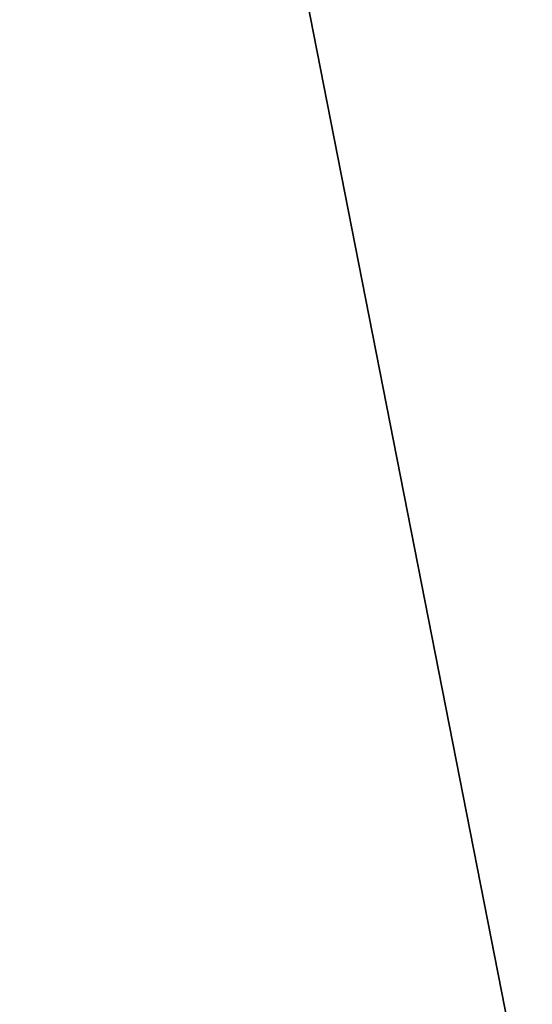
# Model space of a CAD drawing. Extents: x 0.3 to 17.2, y 0.3 to 17.2.
# Tile 237 of 256: x 1.693 to 1.7427, y 7.4256 to 7.5211. Entities that reach past the tile are written whole.
import ezdxf

# ---------------------------------------------------------------- set-up
doc = ezdxf.new("R2010")
doc.units = 0
doc.header["$MEASUREMENT"] = 0
doc.layers.get('0').update_dxf_attribs({"linetype": 'CONTINUOUS'})

# ---------------------------------------------------------------- blocks, each defined once
blk = doc.blocks.new('LUXORE_PLAFON_STL_1')
at = {"color": 0}
for p, q in [((1.837325, 6.930082, -1.377953), (1.668174, 7.790986, -1.377953)), ((1.668174, 7.790986, 0), (1.837325, 6.930082, 0)), ((1.668174, 7.790986, 0), (1.837325, 6.930082, 0)), ((1.837325, 6.930082, -1.377953), (1.668174, 7.790986, -1.377953))]:
    blk.add_line(p, q, dxfattribs=at)
mesh = blk.add_polyface(dxfattribs=at)
corners = [(1.7072, 7.796185, -1.377953), (1.875416, 6.940037, 0), (1.875416, 6.940037, -1.377953), (1.7072, 7.796185, 0)]
mesh.append_faces([[corners[k] for k in face] for face in [(0, 1, 2), (1, 0, 3)]], dxfattribs={"vtx0": -1, "color": 0})

msp = doc.modelspace()

# ---------------------------------------------------------------- block references
at = {"color": 0}
msp.add_blockref('LUXORE_PLAFON_STL_1', (0, 0), dxfattribs=at)

doc.saveas('drawing.dxf')
